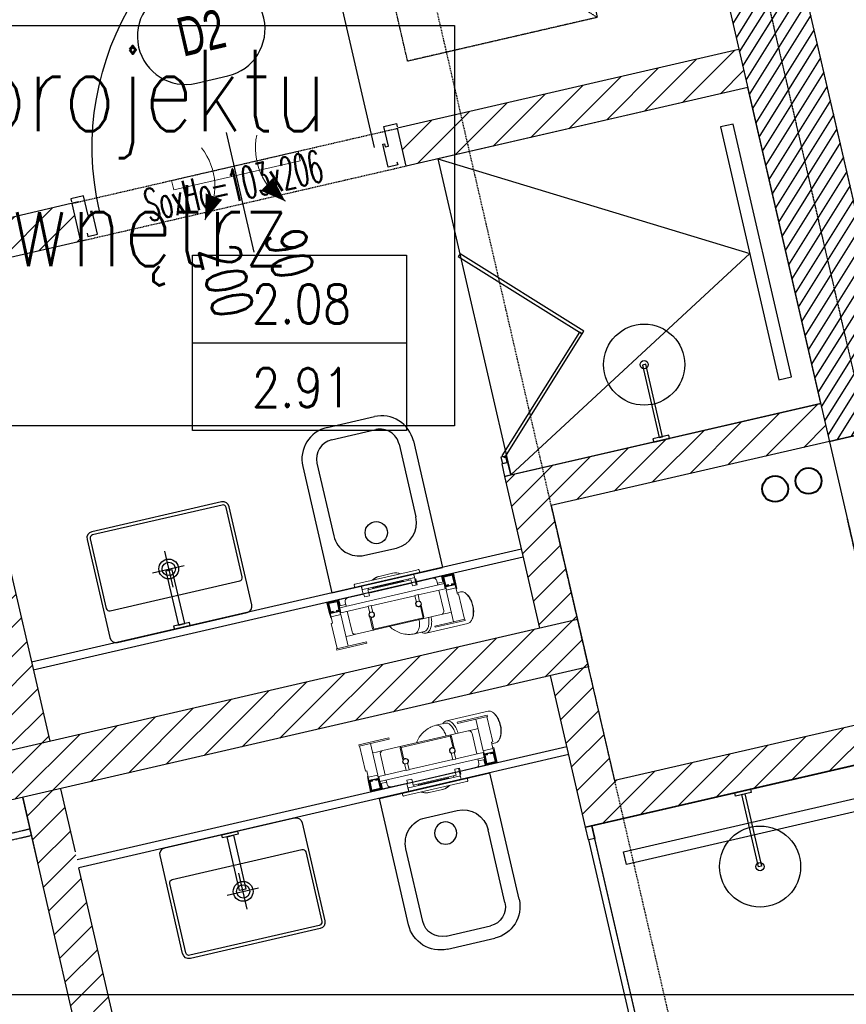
# Model space of a CAD drawing. Header units: millimetres. Extents: x 69081 to 158617, y -37521 to -9534.
# Tile 96 of 256: x 111454 to 111709, y -19761 to -19458. Entities that reach past the tile are written whole.
import ezdxf
from ezdxf.enums import TextEntityAlignment as Align

# ---------------------------------------------------------------- set-up
doc = ezdxf.new("R2010")
doc.units = ezdxf.units.MM
for name, pattern in [('DO', [0.8, 0.6, -0.1, 0, -0.1]), ('DP', [0.5, 0.3, -0.2]), ('KRESKOWA-SREDNIA', [0.2, 0.12, -0.08]), ('MP', [0.25, 0.15, -0.1])]:
    doc.linetypes.add(name, pattern=pattern)
for name, color, linetype in [('0_oświetlenie', 7, 'Continuous'), ('_A-opisy', 51, 'Continuous'), ('A-----SZ', 8, 'Continuous'), ('A-ARM', 8, 'Continuous'), ('A-MEB', 8, 'Continuous'), ('A-OKN', 3, 'Continuous'), ('A-OSI', 8, 'DO'), ('A-SCI', 7, 'Continuous'), ('A_GSA_GK', 2, 'Continuous'), ('AM DRZIW WEWN', 1, 'Continuous'), ('B-widok', 9, 'Continuous'), ('BA_ARM', 8, 'Continuous'), ('BA_drz', 7, 'Continuous'), ('BA_sym', 7, 'Continuous'), ('BA_wig', 3, 'Continuous'), ('F-BIL', 1, 'Continuous'), ('F-BIL-OP', 3, 'Continuous'), ('F-BIL-TA', 1, 'Continuous'), ('JS_PODCIĄGI', 1, 'DP'), ('porta', 8, 'Continuous'), ('R-----OP', 1, 'Continuous'), ('R-----WY', 1, 'Continuous')]:
    doc.layers.add(name, color=color, linetype=linetype)
for name, color, linetype, lineweight in [('_A-stolarka', 72, 'Continuous', 9), ('_A-ściany', 141, 'Continuous', 35), ('A-DRZ-SY', 7, 'Continuous', 25), ('DRZWI', 3, 'Continuous', 20), ('IS_Grzejnik', 15, 'Continuous', 5), ('IS_Pion1', 7, 'Continuous', 5), ('SB_OTWORY DRZWI', 1, 'Continuous', 9)]:
    doc.layers.add(name, color=color, linetype=linetype, lineweight=lineweight)
doc.layers.add('IS_Działka (zasilająca)', color=1, linetype='Continuous', lineweight=40, true_color=0xff0000)
doc.layers.get('R-----WY').off()
doc.styles.add('BIKTS', font='bikromsw.shx', dxfattribs={"width": 0.85})
doc.styles.add('Opisowy', font='arial.ttf')
doc.styles.add('ROMANS', font='romans.shx', dxfattribs={"height": 1})
doc.styles.add('SIMPLEX', font='simplex', dxfattribs={"width": 0.85})
doc.styles.add('SŁAWKA', font='simplex.shx', dxfattribs={"height": 12.5})
doc.styles.add('WYM--ROMANSSHX-08', font='ROMANS.SHX', dxfattribs={"width": 0.8})
pattern_1 = [(45, (77432.36, 11586.2524), (-4.4901281, 4.4901281), [])]

# ---------------------------------------------------------------- blocks, each defined once
blk = doc.blocks.new('stelaż kibel')
at = {"layer": 'BA_ARM', "lineweight": 0}
for p, q in [((-22.85, 19.54), (-23.06, 19.23)), ((-8.04, 20.61), (-21.23, 20.61)), ((-20.64, 19.5), (-20.64, 19.1)), ((-20.64, 19.5), (-11.14, 19.5)), ((-20.64, 19.1), (-11.14, 19.1)), ((-20.49, 11.1), (-20.49, 19.1)), ((-16.99, 9.1), (-16.99, 19.1)), ((-11.14, 19.5), (-11.14, 19.1)), ((-4.56, 20.01), (-7.53, 20.01)), ((10.46, 19.5), (10.46, 19.1)), ((10.46, 19.5), (19.96, 19.5)), ((10.46, 19.1), (19.96, 19.1)), ((16.31, 9.1), (16.31, 19.1)), ((19.81, 11.1), (19.81, 19.1)), ((19.96, 19.5), (19.96, 19.1)), ((-16.99, 16.1), (-15.84, 16.1)), ((-13.84, 16.1), (-15.84, 16.1)), ((-13.84, 16.1), (-7.94, 16.1)), ((-8.44, 15.6), (-8.44, 11.9)), ((-8.14, 12.11), (-8.14, 15.8)), ((-8.14, 15.8), (7.46, 15.8)), ((7.26, 16.1), (-7.94, 16.1)), ((7.26, 16.1), (13.16, 16.1)), ((7.46, 15.8), (7.46, 12.11)), ((7.76, 11.9), (7.76, 15.6)), ((15.16, 16.1), (13.16, 16.1)), ((15.16, 16.1), (16.31, 16.1)), ((-14.84, 8.6), (-14.84, 15.1)), ((14.16, 15.1), (14.16, 8.6)), ((-23.06, 12), (-22.85, 11.68)), ((-21.23, 10.61), (-20.09, 10.61)), ((-20.09, 11.1), (-20.49, 11.1)), ((-20.09, 9.35), (-20.37, 9.35)), ((-20.37, 9.35), (-20.37, 4.55)), ((-20.09, 9.1), (-20.09, 11.1)), ((-8.44, 11.9), (-8.41, 11.9)), ((-8.27, 11.9), (-8.14, 11.9)), ((-8.24, 10.29), (-8.24, 8.5)), ((-8.14, 11.9), (-8.14, 11.99)), ((-7.24, 8.5), (-7.24, 10.29)), ((6.56, 8.5), (6.56, 10.29)), ((7.46, 11.99), (7.46, 11.9)), ((7.46, 11.9), (7.59, 11.9)), ((7.56, 10.29), (7.56, 8.5)), ((7.73, 11.9), (7.76, 11.9)), ((19.41, 11.1), (19.81, 11.1)), ((19.41, 9.1), (19.41, 11.1)), ((19.56, 9.4), (19.41, 9.4)), ((19.56, 8.25), (19.56, 9.4)), ((-20.34, 8.1), (-20.34, 4.6)), ((-16.84, 8.1), (-20.34, 8.1)), ((-16.99, 7.95), (-20.19, 7.95)), ((-20.19, 7.95), (-20.19, 4.75)), ((-20.09, 9.1), (-16.99, 9.1)), ((-20.09, 9.1), (-20.09, 8.1)), ((-19.04, 7.8), (-20.04, 7.8)), ((-20.04, 7.8), (-20.04, 4.8)), ((-19.84, 5), (-19.84, 7.6)), ((-19.84, 7.6), (-19.04, 7.6)), ((-19.04, 7.6), (-19.04, 7.8)), ((-17.04, 7.8), (-18.04, 7.8)), ((-18.04, 7.8), (-18.04, 7.6)), ((-18.04, 7.6), (-17.24, 7.6)), ((-17.24, 7.6), (-17.24, 5)), ((-17.09, 9.1), (-17.09, 8.1)), ((-17.04, 4.8), (-17.04, 7.8)), ((-16.99, 4.75), (-16.99, 7.95)), ((-16.84, 8.6), (-16.84, 8.1)), ((-8.24, 8.6), (-16.84, 8.6)), ((-16.84, 4.6), (-16.84, 8.1)), ((16.16, 7), (-16.84, 7)), ((-14.84, 6.4), (-16.84, 6.4)), ((-16.54, 6.4), (-16.54, 4.6)), ((-14.84, 5.6), (-14.84, 7)), ((-8.24, 8.5), (-7.24, 8.5)), ((6.56, 8.6), (-7.24, 8.6)), ((7.56, 8.5), (6.56, 8.5)), ((16.16, 8.6), (7.56, 8.6)), ((14.16, 7), (14.16, 5.6)), ((16.16, 6.4), (14.16, 6.4)), ((15.86, 4.6), (15.86, 6.4)), ((16.16, 8.6), (16.16, 8.1)), ((16.16, 8.1), (16.16, 4.6)), ((19.66, 8.1), (16.16, 8.1)), ((19.41, 9.1), (16.31, 9.1)), ((16.31, 7.95), (16.31, 4.75)), ((19.51, 7.95), (16.31, 7.95)), ((17.36, 7.8), (16.36, 7.8)), ((16.36, 7.8), (16.36, 4.8)), ((16.41, 9.1), (16.41, 8.1)), ((16.56, 5), (16.56, 7.6)), ((16.56, 7.6), (17.36, 7.6)), ((17.36, 7.6), (17.36, 7.8)), ((18.36, 7.8), (18.36, 7.6)), ((19.36, 7.8), (18.36, 7.8)), ((18.36, 7.6), (19.16, 7.6)), ((19.16, 7.6), (19.16, 5)), ((19.36, 4.8), (19.36, 7.8)), ((19.41, 9.1), (19.41, 8.1)), ((19.66, 8.15), (19.41, 8.4)), ((19.41, 8.4), (19.41, 8.1)), ((19.51, 4.75), (19.51, 7.95)), ((19.66, 8.1), (19.66, 8.15)), ((19.66, 4.6), (19.66, 8.1)), ((-20.37, 4.55), (-10.87, 4.55)), ((-20.34, 4.6), (-16.84, 4.6)), ((-20.19, 4.75), (-16.99, 4.75)), ((-20.04, 4.8), (-17.04, 4.8)), ((-17.24, 5), (-19.84, 5)), ((-16.54, 4.6), (-16.84, 4.6)), ((-13.84, 4.6), (-16.54, 4.6)), ((-8.64, 4.6), (-13.84, 4.6)), ((-10.87, 4.55), (-10.87, 4.6)), ((-7.14, 5.5), (-8.64, 5.5)), ((-8.64, 5.5), (-8.64, 4.6)), ((-8.64, 4.6), (-8.37, 4.6)), ((-8.64, 3.6), (-8.64, 4.6)), ((-8.37, 3.6), (-8.64, 3.6)), ((-8.37, 5.5), (-8.37, 2.47)), ((-8.31, 3.1), (-8.32, 3.1)), ((-8.31, 3.1), (-8.01, 3.1)), ((8.01, 3.1), (-8.01, 3.1)), ((-7.14, 4.6), (-7.14, 5.5)), ((-7.14, 3.6), (-7.14, 4.6)), ((6.46, 4.6), (-7.14, 4.6)), ((6.46, 3.6), (-7.14, 3.6)), ((-6.37, 3.1), (-6.37, 3.6)), ((-4.77, 3.6), (-4.77, 3.3)), ((-4.77, 3.3), (-4.77, 3.1)), ((-4.77, 3.3), (4.83, 3.3)), ((-4.77, 3.3), (4.83, 3.3)), ((4.83, 3.3), (4.83, 3.6)), ((4.83, 3.1), (4.83, 3.3)), ((6.21, 3.6), (6.21, 3.1)), ((7.96, 5.5), (6.46, 5.5)), ((6.46, 4.6), (6.46, 5.5)), ((6.46, 3.6), (6.46, 4.6)), ((7.96, 5.5), (7.96, 4.6)), ((13.16, 4.6), (7.96, 4.6)), ((8.01, 3.1), (8.14, 3.1)), ((8.14, 3.1), (8.14, 2)), ((8.14, 3.1), (8.19, 3.1)), ((8.19, 3.1), (8.19, 2)), ((8.21, 2.37), (8.21, 4.6)), ((15.86, 4.6), (13.16, 4.6)), ((16.16, 4.6), (15.86, 4.6)), ((16.16, 4.6), (19.66, 4.6)), ((16.31, 4.75), (19.51, 4.75)), ((16.36, 4.8), (19.36, 4.8)), ((19.16, 5), (16.56, 5)), ((-10.29, 2), (-10.29, 1.2)), ((-10.25, 2), (-10.29, 2)), ((-10.25, 2), (-9.45, 2)), ((-10.05, 1), (-10.09, 1)), ((-9.45, 1), (-10.05, 1)), ((9.45, 2), (-9.45, 2)), ((9.45, 1), (-9.45, 1)), ((-8.37, 2.47), (-8.32, 2.42)), ((-8.37, 2.47), (-8.32, 2.47)), ((-8.34, 2.43), (-8.34, 2)), ((-2.14, 0.3), (-2.21, 0.3)), ((-2.11, 0.3), (-2.14, 0.3)), ((2.18, 0.3), (-2.11, 0.3)), ((2.2, 0.3), (2.18, 0.3)), ((2.27, 0.3), (2.2, 0.3)), ((8.19, 2.35), (8.21, 2.37)), ((8.19, 2.37), (8.21, 2.37)), ((9.45, 2), (10.25, 2)), ((10.05, 1), (9.45, 1)), ((10.25, 2), (10.25, 1.2))]:
    blk.add_line(p, q, dxfattribs=at)
at = {"layer": 'BA_ARM', "lineweight": 0, "flags": 128}
for points in [[(-23.06, 12), (-23.12, 12.09), (-23.28, 12.36), (-23.42, 12.66), (-23.55, 12.97), (-23.66, 13.31), (-23.76, 13.67), (-23.84, 14.04), (-23.9, 14.42), (-23.95, 14.81), (-23.98, 15.21), (-23.99, 15.61), (-23.98, 16.01), (-23.95, 16.41), (-23.9, 16.8), (-23.84, 17.19), (-23.76, 17.56), (-23.66, 17.91), (-23.55, 18.25), (-23.42, 18.57), (-23.28, 18.87), (-23.12, 19.14), (-23.06, 19.23)], [(-21.23, 20.61), (-21.45, 20.59), (-21.67, 20.54), (-21.88, 20.46), (-22.09, 20.33), (-22.3, 20.18), (-22.5, 19.99), (-22.68, 19.78), (-22.86, 19.53), (-23.03, 19.26), (-23.18, 18.96), (-23.32, 18.64), (-23.45, 18.29), (-23.56, 17.93), (-23.65, 17.55), (-23.73, 17.16), (-23.79, 16.75), (-23.83, 16.34), (-23.85, 15.93), (-23.86, 15.51), (-23.84, 15.09), (-23.81, 14.68), (-23.76, 14.27), (-23.69, 13.87), (-23.61, 13.48), (-23.51, 13.11), (-23.39, 12.76), (-23.25, 12.43), (-23.11, 12.11), (-22.95, 11.83), (-22.77, 11.57), (-22.59, 11.34), (-22.4, 11.13), (-22.2, 10.96), (-21.99, 10.83), (-21.78, 10.72), (-21.56, 10.65), (-21.34, 10.62), (-21.23, 10.61)], [(-10.66, 16.1), (-10.64, 16.34), (-10.6, 16.75), (-10.54, 17.16), (-10.47, 17.55), (-10.37, 17.93), (-10.26, 18.29), (-10.14, 18.64), (-10, 18.96), (-9.84, 19.26), (-9.68, 19.53), (-9.5, 19.78), (-9.31, 19.99), (-9.11, 20.18), (-8.91, 20.33), (-8.7, 20.46), (-8.48, 20.54), (-8.26, 20.59), (-8.04, 20.61)], [(-9.83, 16.1), (-9.81, 16.4), (-9.76, 16.78), (-9.7, 17.16), (-9.62, 17.52), (-9.52, 17.87), (-9.41, 18.2), (-9.28, 18.51), (-9.13, 18.79), (-8.98, 19.05), (-8.81, 19.28), (-8.63, 19.49), (-8.44, 19.66), (-8.25, 19.8), (-8.05, 19.9), (-7.84, 19.97), (-7.64, 20.01), (-7.53, 20.01)], [(-6.86, 16.1), (-6.83, 16.4), (-6.79, 16.78), (-6.72, 17.16), (-6.64, 17.52), (-6.54, 17.87), (-6.43, 18.2), (-6.3, 18.51), (-6.16, 18.79), (-6, 19.05), (-5.83, 19.28), (-5.65, 19.49), (-5.47, 19.66), (-5.27, 19.8), (-5.07, 19.9), (-4.87, 19.97), (-4.66, 20.01), (-4.55, 20.01)], [(2.46, 16.1), (2.18, 16.51), (1.84, 16.94), (1.54, 17.29), (1.26, 17.57), (0.8, 17.99), (0.27, 18.42), (-0.36, 18.83), (-1.08, 19.22), (-1.57, 19.43), (-2.05, 19.61), (-2.47, 19.73), (-2.64, 19.78), (-2.84, 19.82), (-3.14, 19.88), (-3.54, 19.95), (-4.04, 20), (-4.55, 20.01)], [(2.2, 0.3), (2.23, 0.3), (2.25, 0.3)]]:
    blk.add_lwpolyline(points, dxfattribs=at)
at = {"layer": 'BA_ARM', "lineweight": 0}
for centre, radius, start, end in [((-8.13, 18.84), 1.78, 41.3776, 87.2916), ((-13.84, 15.1), 1, 90, 180), ((-7.94, 15.6), 0.5, 90, 180), ((7.26, 15.6), 0.5, 0, 90), ((13.16, 15.1), 1, 0, 90), ((-7.74, 11.3), 0.9, 297.266, 116.3878), ((7.06, 11.3), 0.9, 63.6122, 242.734), ((-7.74, 11.3), 0.9, 138.1897, 242.734), ((-7.74, 11.3), 0.8, 131.4096, 120), ((-7.94, 10.29), 0.3, 135.0482, 180), ((-7.54, 10.29), 0.3, 0, 44.9518), ((7.06, 11.3), 0.8, 60, 48.5904), ((6.86, 10.29), 0.3, 135.0482, 180), ((7.06, 11.3), 0.9, 297.266, 41.8103), ((7.26, 10.29), 0.3, 0, 44.9518), ((-13.84, 5.6), 1, 180, 270), ((13.16, 5.6), 1, 270, 0), ((-10.09, 1.2), 0.2, 179.9998, 269.9999), ((-2.21, 4.3), 4, 235.5885, 270), ((-2.17, 3.71), 3.41, 232.6467, 270.5225), ((-2.15, 3.69), 3.39, 232.5127, 270.557), ((2.21, 3.71), 3.41, 269.4571, 307.3947), ((2.27, 4.3), 4, 270, 270.6505), ((2.27, 4.3), 4, 273.5283, 304.4115), ((2.45, 3.34), 2.99, 281.7106, 308.4469), ((10.05, 1.2), 0.2, 269.9998, 0.0006)]:
    blk.add_arc(centre, radius, start, end, dxfattribs=at)
blk = doc.blocks.new('wc 50')
at = {"layer": 'A-MEB', "ltscale": 50}
for p, q in [((57717.02, -30557.07), (57682.02, -30557.07)), ((57682.02, -30597.07), (57682.02, -30557.07)), ((57717.02, -30597.07), (57717.02, -30557.07)), ((57704.52, -30566.07), (57694.52, -30566.07)), ((57686.52, -30597.07), (57686.52, -30574.07)), ((57712.52, -30597.07), (57712.52, -30574.07)), ((57706.52, -30603.07), (57692.52, -30603.07)), ((57707.02, -30607.07), (57692.02, -30607.07))]:
    blk.add_line(p, q, dxfattribs=at)
blk.add_circle((57699.52, -30572.1), 3.43, dxfattribs=at)
for centre, radius, start, end in [((57694.52, -30574.07), 8, 90, 180), ((57704.52, -30574.07), 8, 0, 90), ((57692.02, -30597.07), 10, 180, 270), ((57692.52, -30597.07), 6, 180, 270), ((57706.52, -30597.07), 6, 270, 0), ((57707.02, -30597.07), 10, 270, 0)]:
    blk.add_arc(centre, radius, start, end, dxfattribs=at)
blk = doc.blocks.new('osie')
at = {"layer": 'A-OSI'}
blk.add_line((17389.65, -41379.07), (17986.94, -43966.21), dxfattribs=at)
blk = doc.blocks.new('KRATKA WENT')
at = {"layer": 'DRZWI'}
for points in [[(-12.72, 11.16, 0, 5.4, 0), (-8.38, 4.78, 5.4, 5.4, 0)], [(12.72, 11.16, 0, 5.4, 0), (8.38, 4.78, 5.4, 5.4, 0)]]:
    blk.add_lwpolyline(points, format="xyseb", dxfattribs=at)
blk.add_lwpolyline([(20, -3), (20, 0), (-20, 0), (-20, -3)], close=True, dxfattribs=at)
for centre, start, end in [((-26.01, -2.55), 334.6838, 45.9092), ((26.01, -2.55), 134.0908, 205.3162)]:
    blk.add_arc(centre, 19.09, start, end, dxfattribs=at)
blk = doc.blocks.new('dr1h901')
at = {"color": 0}
blk.add_line((-0.5, 0), (-0.5, 1.005), dxfattribs=at)
at = {"color": 1}
blk.add_line((0, 0.1689), (0, -0.2655), dxfattribs=at)
blk.add_arc((-0.5, 0), 1, 0, 90, dxfattribs=at)
blk = doc.blocks.new('DYBY-BL5')
at = {"layer": 'F-BIL-TA', "color": 1}
blk.add_line((0, 45), (110, 45), dxfattribs=at)
blk.add_lwpolyline([(0, 0), (0, 90), (110, 90), (110, 0)], close=True, dxfattribs=at)
at = {"layer": 'F-BIL-OP', "style": 'SIMPLEX', "width": 0.85}
blk.add_attdef('NR', text='', height=20, dxfattribs=at).set_placement((56, 55), align=Align.CENTER)
at = {"layer": 'F-BIL-OP', "color": 2, "style": 'SIMPLEX', "width": 0.85, "flags": 1}
for tag, p in [('NAZWA', (119, 55)), ('POSADZKA', (119, 12)), ('GRUPA', (119, -27)), ('RODZAJ', (119, -72))]:
    blk.add_attdef(tag, p, '', height=19, dxfattribs=at)
at = {"layer": 'F-BIL-OP', "color": 2, "style": 'SIMPLEX', "width": 0.85}
blk.add_attdef('POW.', text='', height=20, dxfattribs=at).set_placement((56, 12), align=Align.CENTER)
at = {"layer": 'F-BIL-OP', "color": 2, "style": 'SIMPLEX', "width": 0.85, "flags": 1}
blk.add_attdef('POWH.', text='', height=20, dxfattribs=at).set_placement((56, -27), align=Align.CENTER)
blk = doc.blocks.new('REWIZJE')
at = {"layer": '_A-opisy', "color": 40}
blk.add_line((28149.58, -31193.14), (28149.58, -31231.14), dxfattribs=at)
blk.add_line((28149.58, -31193.14), (28149.58, -31231.14), dxfattribs=at)
blk.add_circle((28149.59, -31181.14), 12, dxfattribs=at)
at = {"layer": '_A-stolarka'}
for p, q in [((28119.58, -31215.14), (28119.58, -31157.14)), ((28119.58, -31157.14), (28121.58, -31157.14)), ((28119.58, -31217.14), (28119.58, -31157.14)), ((28121.58, -31157.14), (28121.58, -31217.14)), ((28119.58, -31217.14), (28119.58, -31215.14)), ((28117.58, -31217.14), (28119.58, -31217.14)), ((28117.58, -31225.14), (28117.58, -31217.14)), ((28117.58, -31217.14), (28119.58, -31217.14)), ((28119.58, -31217.14), (28119.58, -31225.14)), ((28121.58, -31217.14), (28119.58, -31217.14)), ((28179.58, -31217.14), (28179.58, -31217.14)), ((28179.58, -31217.14), (28179.58, -31225.14)), ((28181.58, -31217.14), (28179.58, -31217.14)), ((28181.58, -31225.14), (28181.58, -31217.14)), ((28119.58, -31225.14), (28117.58, -31225.14)), ((28179.58, -31225.14), (28181.58, -31225.14))]:
    blk.add_line(p, q, dxfattribs=at)
blk.add_arc((28119.58, -31217.14), 60, 0, 90, dxfattribs=at)
at = {"layer": '_A-ściany', "linetype": 'Continuous'}
for p, q in [((28117.58, -31217.14), (28117.58, -31241.14)), ((28181.58, -31217.14), (28181.58, -31241.14))]:
    blk.add_line(p, q, dxfattribs=at)
at = {"layer": '_A-ściany', "lineweight": 5}
for p, q in [((28181.58, -31217.14), (28117.58, -31217.14)), ((28181.58, -31241.14), (28117.58, -31241.14))]:
    blk.add_line(p, q, dxfattribs=at)
at = {"layer": 'JS_PODCIĄGI', "color": 4}
for p, q in [((28157.08, -31241.14), (28142.08, -31241.14)), ((28142.08, -31241.14), (28157.08, -31241.14))]:
    blk.add_line(p, q, dxfattribs=at)
at = {"layer": '_A-opisy', "color": 40, "insert": (28121.24, -31172.97), "char_height": 16, "attachment_point": 1, "style": 'Opisowy'}
blk.add_mtext_dynamic_manual_height_columns('\\pxqc;R', width=57.9989, gutter_width=1, heights=[0], dxfattribs=at)
blk = doc.blocks.new('symdrz')
blk.add_lwpolyline([(-10, -30, -1), (-10, 30), (10, 30, -1), (10, -30)], format="xyb", close=True)
at = {"style": 'BIKTS', "width": 0.8}
blk.add_attdef('SZERDRZ', text='', height=25, dxfattribs=at).set_placement((77.15, 8.8), align=Align.CENTER)
blk.add_attdef('SYMDRZ', text='', height=25, dxfattribs=at).set_placement((0, 0), align=Align.MIDDLE)
blk.add_attdef('WYSDRZ', text='', height=25, dxfattribs=at).set_placement((77.15, -9.49), align=Align.TOP_CENTER)
blk = doc.blocks.new('grzejniki pietro 2')
at = {"layer": 'IS_Działka (zasilająca)'}
blk.add_circle((17666.98, -41865.7, 578.2), 4, dxfattribs=at)
at = {"layer": 'IS_Pion1', "color": 5, "lineweight": 40}
blk.add_circle((17677.29, -41863.23, 289.1), 4, dxfattribs=at)
blk = doc.blocks.new('A$C253e2aa0')
at = {"layer": 'B-widok', "color": 1, "linetype": 'MP'}
blk.add_lwpolyline([(0, 60), (120, 60), (120, 0), (0, 0), (0, 60)], dxfattribs=at)
at = {"layer": 'B-widok', "linetype": 'MP'}
blk.add_lwpolyline([(0, 0), (60, 60), (120, 0)], dxfattribs=at)
at = {"layer": 'R-----OP', "ltscale": 10, "insert": (11.78, 9.11, 36538.02), "char_height": 6, "width": 4709.9909, "attachment_point": 1, "style": 'SŁAWKA'}
blk.add_mtext('{\\fArial|b0|i1|c0|p34;REWIZJE W SUFICIE GK}', dxfattribs=at)
blk = doc.blocks.new('A$Cf85abbde')
at = {"layer": 'A-SCI', "color": 4}
for p, q in [((12, 103), (0, 103)), ((12, 0), (0, 0))]:
    blk.add_line(p, q, dxfattribs=at)
at = {"layer": 'JS_PODCIĄGI', "lineweight": -3}
for p, q in [((0, 0), (0, 103)), ((12, 103), (12, 0))]:
    blk.add_line(p, q, dxfattribs=at)
at = {"layer": 'AM DRZIW WEWN', "insert": (0.83, 21.87), "char_height": 10, "width": 61.9698, "attachment_point": 1, "rotation": 90, "style": 'ROMANS'}
blk.add_mtext('{\\W0.5;SoxHo=103x206}', dxfattribs=at)
blk = doc.blocks.new('PRZEKROJE')
at = {"layer": 'R-----OP', "color": 121, "linetype": 'DP'}
for p, q in [((18390.18, -33739.92), (18155.11, -32721.72)), ((18450.15, -33999.67), (18390.18, -33739.92)), ((18390.18, -33739.92), (18390.18, -33739.92))]:
    blk.add_line(p, q, dxfattribs=at)

msp = doc.modelspace()

# ---------------------------------------------------------------- hatches: boundary and pattern name
at = {"layer": 'A-----SZ'}
h = msp.add_hatch(dxfattribs=at)
h.set_pattern_fill('ANSI31', color=256, scale=2)
h.set_pattern_definition(pattern_1)
h.paths.add_polyline_path([(111938.0672, -18753.5466), (111926.3748, -18756.246), (111979.9131, -18988.1461), (111971.1438, -18990.1707), (111973.8432, -19001.8631), (111994.305, -18997.1391)])
h.paths.add_polyline_path([(111824.0659, -18779.8659), (111812.3735, -18782.5653), (111820.4717, -18817.6426), (111734.7271, -18837.4383), (111737.4266, -18849.1308), (111834.8636, -18826.6357)])
h.paths.add_polyline_path([(111873.4831, -19025.0331), (111870.7837, -19013.3406), (111780.1673, -19034.2611), (111782.8667, -19045.9535)])
h.paths.add_polyline_path([(111543.5269, -18893.896), (111540.8275, -18882.2036), (111455.0829, -18901.9993), (111446.9847, -18866.922), (111435.2923, -18869.6214), (111446.0899, -18916.3911)])
h.paths.add_polyline_path([(111332.9834, -18893.2412), (111321.291, -18895.9406), (111377.5287, -19139.5332), (111397.9905, -19134.8092), (111395.2911, -19123.1167), (111386.5217, -19125.1413)])
h.paths.add_polyline_path([(111588.967, -19090.7188), (111586.2676, -19079.0263), (111493.7025, -19100.3967), (111496.4019, -19112.0891)])
h.paths.add_polyline_path([(111636.4317, -19296.3109), (111633.0574, -19281.6953), (111023.1018, -19422.5147), (111026.476, -19437.1302)])
h.paths.add_polyline_path([(112440.287, -19110.7262), (112436.9127, -19096.1107), (111826.9571, -19236.9301), (111830.3313, -19251.5456)])
h.paths.add_polyline_path([(111977.6292, -19409.4581), (111974.9297, -19397.7657), (111869.6978, -19422.0604), (111872.3972, -19433.7528)])
h.paths.add_polyline_path([(111678.4975, -19478.5181), (111675.7981, -19466.8256), (111570.5662, -19491.1203), (111573.2656, -19502.8128)])
h.paths.add_polyline_path([(111430.0332, -19535.8806), (111472.9055, -19525.9827), (111470.206, -19514.2903), (111415.6413, -19526.8876), (111451.6335, -19682.7868), (111463.3259, -19680.0874)])
h.paths.add_polyline_path([(111629.42, -19657.1361), (111626.0457, -19642.5205), (111101.8346, -19763.5442), (111105.2089, -19778.1597)])
h.paths.add_polyline_path([(111703.6921, -19587.6475), (111700.9926, -19575.9551), (111603.5556, -19598.4502), (111614.3533, -19645.2199), (111626.0457, -19642.5205), (111617.9475, -19607.4432)])
h.paths.add_polyline_path([(111725.9622, -19684.1102), (111723.2628, -19672.4177), (111637.5182, -19692.2134), (111629.42, -19657.1361), (111617.7276, -19659.8355), (111628.5252, -19706.6053)])
h.paths.add_polyline_path([(111762.4043, -19841.9581), (111759.7049, -19830.2657), (111654.4729, -19854.5604), (111657.1723, -19866.2528)])
h.paths.add_polyline_path([(112017.2989, -19616.8498), (112006.5012, -19570.08), (111994.8088, -19572.7794), (112002.907, -19607.8568), (111917.1624, -19627.6525), (111919.8619, -19639.3449)])
h.paths.add_polyline_path([(111992.3293, -19508.6947), (111894.8923, -19531.1898), (111897.5917, -19542.8823), (111983.3363, -19523.0866), (111991.4345, -19558.1639), (112003.1269, -19555.4645)])
h.paths.add_polyline_path([(112519.0199, -19451.7558), (112515.6456, -19437.1402), (111991.4345, -19558.1639), (111994.8088, -19572.7794)])
h.paths.add_polyline_path([(112061.5359, -19772.8981), (112058.8365, -19761.2057), (111953.6045, -19785.5004), (111956.3039, -19797.1928)])
h = msp.add_hatch(dxfattribs=at)
h.set_pattern_fill('ANSI31', color=256, angle=13)
h.set_pattern_definition([(58, (78275.4786, -6611.8953), (-2.6925527, 1.68249366), [])])
h.paths.add_polyline_path([(111668.1897, -19433.6878), (111691.5746, -19428.289), (111727.1174, -19582.2421), (111703.7325, -19587.6409)])
h = msp.add_hatch(dxfattribs=at)
h.set_pattern_fill('ANSI31', color=256, scale=2)
h.set_pattern_definition(pattern_1)
h.paths.add_polyline_path([(111471.1992, -19714.1903), (111466.7002, -19694.7029), (111455.0078, -19697.4023), (111459.5068, -19716.8897), (111502.2475, -19902.02), (111556.8122, -19889.4228), (111554.1128, -19877.7303), (111511.2405, -19887.6282)])
h.paths.add_polyline_path([(111908.6415, -20600.5941), (111739.3228, -20600.5941), (111708.7721, -20612.5941), (111908.6415, -20612.5941)])
h.paths.add_polyline_path([(111920.6415, -20560.5941), (111908.6415, -20561.5038), (111908.6415, -20688.5941), (111920.6415, -20688.5941)])
h.paths.add_polyline_path([(111920.6415, -20791.5941), (111908.6415, -20791.5941), (111908.6415, -20869.395), (111920.6415, -20878.9403)])
h.paths.add_polyline_path([(112115.6415, -20560.5941), (112100.6415, -20560.5941), (112100.6415, -21261.5941), (112115.6415, -21261.5941)])
h.paths.add_polyline_path([(112297.6415, -20560.5941), (112285.6415, -20560.5941), (112285.6415, -20678.5941), (112297.6415, -20678.5941)])
h.paths.add_polyline_path([(112409.6415, -20560.5941), (112397.6415, -20560.5941), (112397.6415, -20660.5941), (112445.6415, -20660.5941), (112445.6415, -20648.5941), (112409.6415, -20648.5941)])
h.paths.add_polyline_path([(112508.6415, -20560.5941), (112496.6415, -20560.5941), (112496.6415, -20648.5941), (112460.6415, -20648.5941), (112460.6415, -20660.5941), (112508.6415, -20660.5941)])
h.paths.add_polyline_path([(112460.6415, -20648.5941), (112445.6415, -20648.5941), (112445.6415, -21261.5941), (112460.6415, -21261.5941)])
h.paths.add_polyline_path([(112445.6415, -20800.5941), (112297.6415, -20800.5941), (112297.6415, -20781.5941), (112285.6415, -20781.5941), (112285.6415, -20812.5941), (112445.6415, -20812.5941)])
h.paths.add_polyline_path([(112620.6415, -20781.5941), (112608.6415, -20781.5941), (112608.6415, -20800.5941), (112460.6415, -20800.5941), (112460.6415, -20812.5941), (112620.6415, -20812.5941)])
h.paths.add_polyline_path([(112620.6415, -20560.5941), (112608.6415, -20560.5941), (112608.6415, -20678.5941), (112620.6415, -20678.5941)])
h.paths.add_polyline_path([(112805.6415, -20560.5941), (112790.6415, -20560.5941), (112790.6415, -21261.5941), (112805.6415, -21261.5941)])
h.paths.add_polyline_path([(112987.6415, -20560.5941), (112975.6415, -20560.5941), (112975.6415, -20678.5941), (112987.6415, -20678.5941)])
h.paths.add_polyline_path([(112987.6415, -20779.5941), (112975.6415, -20779.5941), (112975.6415, -20812.5941), (113135.6415, -20812.5941), (113135.6415, -20800.5941), (112987.6415, -20800.5941)])
h.paths.add_polyline_path([(113099.6415, -20560.5941), (113087.6415, -20560.5941), (113087.6415, -20660.5941), (113135.6415, -20660.5941), (113135.6415, -20648.5941), (113099.6415, -20648.5941)])
h.paths.add_polyline_path([(113150.6415, -20648.5941), (113135.6415, -20648.5941), (113135.6415, -21261.5941), (113150.6415, -21261.5941)])
h.paths.add_polyline_path([(113198.6415, -20560.5941), (113186.6415, -20560.5941), (113186.6415, -20648.5941), (113150.6415, -20648.5941), (113150.6415, -20660.5941), (113198.6415, -20660.5941)])
h.paths.add_polyline_path([(113310.6415, -20560.5941), (113298.6415, -20560.5941), (113298.6415, -20678.5941), (113310.6415, -20678.5941)])
h.paths.add_polyline_path([(113310.6415, -20779.5941), (113298.6415, -20779.5941), (113298.6415, -20800.5941), (113150.6415, -20800.5941), (113150.6415, -20812.5941), (113310.6415, -20812.5941)])
h.paths.add_polyline_path([(113495.6415, -20560.5941), (113480.6415, -20560.5941), (113480.6415, -21261.5941), (113495.6415, -21261.5941)])
h.paths.add_polyline_path([(113840.6415, -20560.5941), (113825.6415, -20560.5941), (113825.6415, -21261.5941), (113840.6415, -21261.5941)])
h.paths.add_polyline_path([(113825.6415, -20648.5941), (113789.6415, -20648.5941), (113789.6415, -20560.5941), (113777.6415, -20560.5941), (113777.6415, -20660.5941), (113825.6415, -20660.5941)])
h.paths.add_polyline_path([(113677.6415, -20560.5941), (113665.6415, -20560.5941), (113665.6415, -20678.5941), (113677.6415, -20678.5941)])
h.paths.add_polyline_path([(113677.6415, -20781.5941), (113665.6415, -20781.5941), (113665.6415, -20812.5941), (113825.6415, -20812.5941), (113825.6415, -20800.5941), (113677.6415, -20800.5941)])
h.paths.add_polyline_path([(114226.1415, -20560.5941), (114214.1415, -20560.5941), (114214.1415, -20688.5941), (114226.1415, -20688.5941)])
h.paths.add_polyline_path([(114237.1415, -20346.5941), (114217.1415, -20346.5941), (114217.1415, -20358.5941), (114225.1415, -20358.5941), (114225.1415, -20536.5941), (114237.1415, -20536.5941)])
h.paths.add_polyline_path([(114114.1415, -20346.5941), (114020.1415, -20346.5941), (114020.1415, -20358.5941), (114114.1415, -20358.5941)])

# ---------------------------------------------------------------- linework, layer by layer
msp.add_lwpolyline([(111556.6836, -18844.1938), (111703.244, -18807.7598), (111981.0586, -20011.1069), (112126.2397, -19977.5892), (112217.3915, -20376.0176), (113845.1415, -20376.0176), (113845.1415, -18660.5941), (113996.1415, -18660.5941), (113996.1415, -20536.5941), (111947.4049, -20536.5941), (111556.4636, -18843.6979)])
at = {"color": 5}
msp.add_lwpolyline([(109057.9191, -19758.1136), (112022.4392, -19758.1136), (112022.4392, -20828.5147), (109057.9191, -20828.5147)], close=True, dxfattribs=at)
at = {"layer": 'A-ARM'}
for points in [[(111678.4975, -19478.5181), (111583.0093, -19500.5633), (111605.5044, -19598.0003), (111700.9926, -19575.9551)], [(111692.0311, -19567.761), (111674.035, -19489.8114), (111670.1376, -19490.7112), (111688.1336, -19568.6608)], [(111504.9406, -19643.7959), (111501.1164, -19627.2317), (111499.1677, -19627.6816), (111502.9919, -19644.2458)], [(111501.7552, -19645.5576), (111506.6271, -19644.4329), (111506.4021, -19643.4585), (111501.5303, -19644.5833)], [(111759.7049, -19830.2657), (111664.2166, -19852.3109), (111630.4739, -19706.1554), (111725.9622, -19684.1102)], [(111640.2084, -19714.171), (111718.158, -19696.1749), (111719.0578, -19700.0724), (111641.1082, -19718.0685)], [(111516.3771, -19708.8917), (111521.2489, -19707.7669), (111521.4739, -19708.7413), (111516.602, -19709.8661)], [(111520.0123, -19709.0787), (111523.8365, -19725.643), (111521.8877, -19726.0929), (111518.0636, -19709.5286)]]:
    msp.add_lwpolyline(points, close=True, dxfattribs=at)
msp.add_lwpolyline([(111583.0093, -19500.5633), (111679.1356, -19529.686), (111605.5044, -19598.0003)], dxfattribs=at)
for points in [[(111484.2166, -19649.6068), (111524.1658, -19640.3838, 0.41421356), (111525.6646, -19637.9851), (111518.6911, -19607.7797, 0.41421356), (111516.2925, -19606.2808), (111476.3433, -19615.5038, 0.41421356), (111474.8445, -19617.9025), (111481.8179, -19648.1079, 0.41421356)], [(111481.9671, -19639.8631), (111521.9162, -19630.6401, 0.41421356), (111522.6657, -19629.4408), (111517.7167, -19608.0046, 0.41421356), (111516.5174, -19607.2552), (111476.5683, -19616.4782, 0.41421356), (111475.8188, -19617.6775), (111480.7678, -19639.1136, 0.41421356)], [(111498.8384, -19712.9408), (111538.7876, -19703.7178, -0.41421356), (111541.1862, -19705.2167), (111548.1597, -19735.4221, -0.41421356), (111546.6609, -19737.8208), (111506.7117, -19747.0438, -0.41421356), (111504.3131, -19745.5449), (111497.3396, -19715.3395, -0.41421356)], [(111501.0879, -19722.6845), (111541.0371, -19713.4615, -0.41421356), (111542.2364, -19714.2109), (111547.1853, -19735.6471, -0.41421356), (111546.4359, -19736.8464), (111506.4867, -19746.0694, -0.41421356), (111505.2874, -19745.32), (111500.3385, -19723.8838, -0.41421356)]]:
    msp.add_lwpolyline(points, format="xyb", close=True, dxfattribs=at)
for centre in [(111646.5879, -19563.987), (111682.31, -19718.7164)]:
    msp.add_circle(centre, 12.5, dxfattribs=at)
at = {"layer": 'A-MEB'}
for p, q in [((111498.756, -19621.4531), (111501.3212, -19632.5643)), ((111495.0692, -19628.1146), (111504.7552, -19625.8784)), ((111524.2481, -19731.8715), (111521.6829, -19720.7603)), ((111518.0142, -19727.5004), (111527.7002, -19725.2642))]:
    msp.add_line(p, q, dxfattribs=at)
for points in [[(111651.252, -19586.4123), (111652.2264, -19586.1873), (111647.0751, -19563.8745), (111646.1007, -19564.0995)], [(111649.5282, -19587.8366), (111654.4001, -19586.7118), (111654.1751, -19585.7374), (111649.3033, -19586.8622)], [(111674.4978, -19695.9916), (111679.3697, -19694.8669), (111679.5946, -19695.8413), (111674.7228, -19696.966)], [(111676.6715, -19696.5161), (111677.6459, -19696.2912), (111682.7972, -19718.604), (111681.8228, -19718.8289)]]:
    msp.add_lwpolyline(points, close=True, dxfattribs=at)
at = {"layer": 'A-MEB', "linetype": 'KRESKOWA-SREDNIA'}
msp.add_lwpolyline([(111129.3445, -19784.9033), (111457.7072, -19709.0948), (111457.2573, -19707.146), (111128.8946, -19782.9545)], dxfattribs=at)
at = {"layer": 'A-MEB'}
for centre, radius in [((111646.5879, -19563.987), 1.2582), ((111500.0296, -19626.9694), 3.0572), ((111500.0296, -19626.9694), 2.0572), ((111682.31, -19718.7164), 1.2582), ((111522.9746, -19726.3552), 3.0572), ((111522.9746, -19726.3552), 2.0572)]:
    msp.add_circle(centre, radius, dxfattribs=at)
at = {"layer": 'A-OKN'}
for points in [[(111627.9806, -19553.6338), (111589.8184, -19529.7874), (111589.2885, -19530.6354), (111627.4507, -19554.4818)], [(111603.6043, -19592.644), (111627.4507, -19554.4818), (111626.6026, -19553.9519), (111602.7563, -19592.114)], [(111604.361, -19594.159), (111603.9111, -19592.2103), (111602.4495, -19592.5477), (111602.8994, -19594.4965)], [(111605.5044, -19598.0003), (111604.6046, -19594.1028), (111602.6558, -19594.5527), (111603.5556, -19598.4502)], [(111630.4739, -19706.1554), (111631.3738, -19710.0528), (111629.425, -19710.5027), (111628.5252, -19706.6053)], [(111631.3738, -19710.0528), (111629.425, -19710.5027), (111645.6215, -19780.6574), (111647.5702, -19780.2075)]]:
    msp.add_lwpolyline(points, close=True, dxfattribs=at)
at = {"layer": 'A-SCI', "color": 5}
for p, q in [((111675.7981, -19466.8256), (111570.5662, -19491.1203)), ((111678.4975, -19478.5181), (111573.2656, -19502.8128)), ((111573.2656, -19502.8128), (111570.5662, -19491.1203)), ((111472.1548, -19513.8404), (111415.6413, -19526.8876)), ((111472.9055, -19525.9827), (111470.206, -19514.2903)), ((111474.8542, -19525.5328), (111430.0332, -19535.8806)), ((111430.0332, -19535.8806), (111463.3259, -19680.0874)), ((111700.9926, -19575.9551), (111603.5556, -19598.4502)), ((111703.6921, -19587.6475), (111617.9475, -19607.4432)), ((111703.6921, -19587.6475), (111617.9475, -19607.4432)), ((111603.5556, -19598.4502), (111614.3533, -19645.2199)), ((111617.9475, -19607.4432), (111626.0457, -19642.5205)), ((111626.0457, -19642.5205), (111101.8346, -19763.5442)), ((111626.0457, -19642.5205), (111101.8346, -19763.5442)), ((111629.42, -19657.1361), (111105.2089, -19778.1597)), ((111637.5182, -19692.2134), (111629.42, -19657.1361)), ((111628.5252, -19706.6053), (111617.7276, -19659.8355)), ((111723.2628, -19672.4177), (111637.5182, -19692.2134)), ((111723.2628, -19672.4177), (111637.5182, -19692.2134)), ((111725.9622, -19684.1102), (111628.5252, -19706.6053)), ((111466.7002, -19694.7029), (111471.1992, -19714.1903)), ((111502.2475, -19902.02), (111455.0078, -19697.4023)), ((111455.0078, -19697.4023), (111459.5068, -19716.8897)), ((111511.2405, -19887.6282), (111472.324, -19719.0622))]:
    msp.add_line(p, q, dxfattribs=at)
at = {"layer": 'A-SCI', "color": 4}
for p, q in [((111700.9926, -19575.9551), (111603.5556, -19598.4502)), ((111725.9622, -19684.1102), (111628.5252, -19706.6053))]:
    msp.add_line(p, q, dxfattribs=at)
msp.add_lwpolyline([(111764.6538, -19851.7018), (111788.0387, -19846.303), (111691.5347, -19428.2982), (111668.1498, -19433.697)], close=True, dxfattribs=at)
at = {"layer": 'A-SCI', "color": 5}
msp.add_lwpolyline([(111626.0457, -19642.5205), (111629.42, -19657.1361)], dxfattribs=at)
at = {"layer": 'A_GSA_GK'}
for p, q in [((111608.7295, -19620.8607), (111457.7022, -19655.7281)), ((111608.7295, -19620.8607), (111457.7022, -19655.7281)), ((111623.3513, -19684.1947), (111472.324, -19719.0622)), ((111623.3513, -19684.1947), (111472.324, -19719.0622))]:
    msp.add_line(p, q, dxfattribs=at)
at = {"layer": 'A_GSA_GK', "color": 8}
for p, q in [((111609.2919, -19623.2966), (111458.2645, -19658.164)), ((111609.2919, -19623.2966), (111458.2645, -19658.164)), ((111622.789, -19681.7588), (111471.7616, -19716.6262)), ((111622.789, -19681.7588), (111471.7616, -19716.6262))]:
    msp.add_line(p, q, dxfattribs=at)
at = {"layer": 'porta'}
for points in [[(111570.3797, -19501.4264), (111570.6047, -19502.4008), (111567.6816, -19503.0756), (111566.0507, -19496.0115), (111566.5379, -19495.899), (111566.7628, -19496.8734), (111567.7372, -19496.6484), (111566.3313, -19490.5586), (111570.2287, -19489.6588), (111570.2287, -19489.6588), (111570.4537, -19490.6332)], [(111474.8915, -19523.4716), (111475.1164, -19524.446), (111478.0395, -19523.7711), (111476.4086, -19516.707), (111475.9215, -19516.8194), (111476.1464, -19517.7938), (111475.172, -19518.0188), (111473.7661, -19511.9289), (111469.8686, -19512.8287), (111469.8686, -19512.8287), (111470.0936, -19513.8031)]]:
    msp.add_lwpolyline(points, dxfattribs=at)

# ---------------------------------------------------------------- block references
at = {"layer": 'A-ARM', "rotation": 193.0000000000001}
msp.add_blockref('wc 50', (174661.9053, -36424.7319), dxfattribs=at)
at = {"layer": 'A-ARM', "xscale": -1, "rotation": 12.9999999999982}
msp.add_blockref('wc 50', (160928.838, 23059.7176), dxfattribs=at)
at = {"layer": 'A-DRZ-SY', "color": 4, "rotation": 283.0000000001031}
msp.add_blockref('REWIZJE', (135819.0433, 14837.0101), dxfattribs=at)
at = {"layer": 'A-SCI', "color": 4}
msp.add_blockref('osie', (94084.5456, 22838.835), dxfattribs=at)
at = {"layer": 'AM DRZIW WEWN'}
ref = msp.add_blockref('symdrz', (111510.043, -19461.6419), dxfattribs=dict(at, xscale=-0.4950000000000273, yscale=0.4950000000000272, zscale=0.4950000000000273, rotation=12.9999999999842))
ref.add_attrib('Symdrz', 'D2', dxfattribs={"layer": 'BA_sym', "height": 12, "rotation": 13, "style": 'BIKTS', "width": 0.7}).set_placement((111510.043, -19461.6419), align=Align.MIDDLE_CENTER)
at = {"layer": 'B-widok', "rotation": 103.0000000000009}
msp.add_blockref('A$C253e2aa0', (111632.1295, -19456.9449, 711.9019), dxfattribs=at)
at = {"layer": 'BA_drz', "xscale": 87.00000000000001, "yscale": -87, "zscale": -87, "rotation": 192.9999999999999}
msp.add_blockref('dr1h901', (111521.0599, -19506.786), dxfattribs=at)
at = {"layer": 'BA_wig', "rotation": 193.0000000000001}
msp.add_blockref('stelaż kibel', (111566.9286, -19628.4586), dxfattribs=at)
at = {"layer": 'BA_wig', "xscale": -1, "rotation": 12.9999999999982}
msp.add_blockref('stelaż kibel', (111582.4502, -19695.6901), dxfattribs=at)
at = {"layer": 'F-BIL', "xscale": 0.6, "yscale": 0.6, "zscale": 0.6}
msp.add_blockref('DYBY-BL5', (111507.3654, -19584.2547), dxfattribs=at).add_auto_attribs({'NR': '2.08', 'POW.': '2.91'})
at = {"layer": 'IS_Grzejnik'}
msp.add_blockref('grzejniki pietro 2', (94019.9764, 22263.4019, -289.1), dxfattribs=at)
at = {"layer": 'R-----WY'}
msp.add_blockref('PRZEKROJE', (93259.4635, 13995.1786), dxfattribs=at)
at = {"layer": 'R-----WY', "rotation": 192.9999999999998}
msp.add_blockref('KRATKA WENT', (111521.061, -19505.6284), dxfattribs=at)
msp.add_blockref('KRATKA WENT', (111521.061, -19505.6284), dxfattribs=at)
msp.add_blockref('KRATKA WENT', (111521.061, -19505.6284), dxfattribs=at)
msp.add_blockref('KRATKA WENT', (111521.061, -19505.6284), dxfattribs=at)
at = {"layer": 'SB_OTWORY DRZWI', "rotation": 283.0000000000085}
msp.add_blockref('A$Cf85abbde', (111470.206, -19514.2903), dxfattribs=at)

# ---------------------------------------------------------------- texts
at = {"layer": '0_oświetlenie', "linetype": 'Continuous', "insert": (111391.639, -19466.9634, 1), "char_height": 25, "width": 378.004849, "attachment_point": 2, "style": 'WYM--ROMANSSHX-08', "bg_fill": 16, "box_fill_scale": 1.3, "bg_fill_color": 257, "bg_fill_transparency": 0}
msp.add_mtext('\\Fsimplex.shx|c238;oświetlenie wg projektu powtarzalnego wnętrz \\Pmoduł 2A', dxfattribs=at)
at = {"layer": 'R-----OP', "insert": (111590.7936, -19882.0752), "char_height": 12.5, "width": 362.829506, "attachment_point": 9, "rotation": 283, "style": 'ROMANS'}
msp.add_mtext('\\pxql;{\\W0.7;90\\P200}', dxfattribs=at)

doc.saveas('drawing.dxf')
